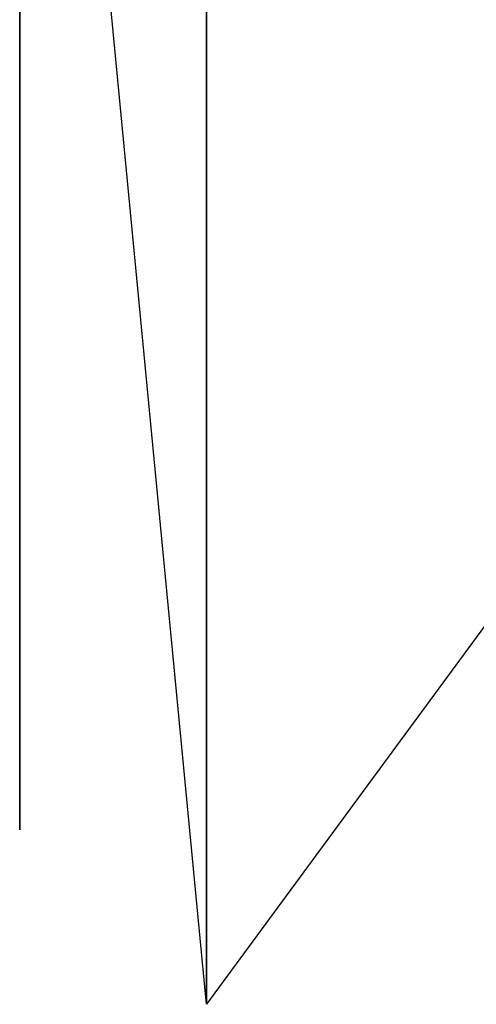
# Model space of a CAD drawing. Header units: inches. Extents: x -271 to 219, y -218 to 218.
# Tile 11 of 256: x -271.01 to -267.43, y -41.07 to -33.36. Entities that reach past the tile are written whole.
import ezdxf

# ---------------------------------------------------------------- set-up
doc = ezdxf.new("R2010")
doc.units = ezdxf.units.IN
doc.header["$MEASUREMENT"] = 0
doc.layers.add('Layer 1', color=7, linetype='Continuous')

# ---------------------------------------------------------------- blocks, each defined once
blk = doc.blocks.new('Planet-A-P')
at = {"color": 9, "true_color": 0xc0c0c0}
mesh = blk.add_polyface(dxfattribs=at)
corners = [(-271.006, -32.8574, 357.7475), (-271.006, -37.2824, 349.3387), (-271.006, -26.4901, 342.1959), (-271.006, -39.6543, 339.9607), (-271.006, -27.475, 335.0876), (-271.006, -23.717, 348.7572), (-271.006, -26.4575, 365), (-271.006, -18.6241, 299.5576), (-271.006, -19.5219, 315.5619), (-271.006, -26.5835, 305.1121), (-271.006, -23.8265, 321.2461), (-271.006, -32.9659, 312.3839), (-271.006, -26.5394, 327.9257), (-271.006, -37.42, 320.938), (-271.006, -39.708, 330.249), (-271.006, -19.2993, 354.4391), (-271.006, -13.5952, 358.7864), (-271.006, -24.8948, 217.4599), (-271.006, -31.7718, 211.8626), (-271.006, -23.398, 212.3303), (-271.006, -25.0755, 142.6445), (-271.006, -16.3423, 143.4089), (-271.006, -23.5801, 147.5998), (-271.006, -29.7755, 153.1932), (-271.006, -31.8826, 148.2716), (-271.006, -29.6075, 206.7503), (-271.006, -17.2677, 138.462), (-271.006, -37.3566, 205.0591), (-271.006, -16.151, 216.5068), (-271.006, -25.8226, 88.5818), (-269.5416, -21.3919, 91.0723), (-269.5416, -41.0749, 98.2773), (-266.006, -36.2634, 97.6933), (-266.006, -24.5677, 93.4512), (-266.006, -12.431, 90.8778), (-271.006, -13.0756, 85.9034), (-269.5416, -29.1213, 218.8284), (-266.006, -26.2265, 222.4699), (-266.006, -33.5536, 216.9346), (-266.006, -18.1266, 133.3269), (-269.5416, -18.6675, 135.198), (-266.006, -26.3704, 137.4329), (-269.5416, -29.1213, 141.1716), (-269.5416, -18.6675, 224.802), (-271.006, -17.1757, 221.5912), (-270.8943, -29.1061, 363.9489), (-270.5098, -31.6861, 362.8287), (-269.5416, -33.0206, 306.6277), (-266.006, -25.2973, 297.7833), (-269.5416, -22.3611, 297.6459)]
mesh.append_faces([[corners[k] for k in face] for face in [(0, 1, 2), (3, 4, 2), (0, 5, 6), (5, 0, 2), (7, 8, 9), (9, 10, 11), (12, 13, 11), (12, 4, 14), (6, 5, 15), (15, 16, 6), (10, 12, 11), (8, 10, 9), (17, 18, 19), (20, 21, 22), (23, 24, 22), (18, 25, 19), (21, 20, 26), (22, 24, 20), (25, 18, 27), (28, 17, 19), (29, 30, 31), (31, 30, 32), (30, 33, 32), (33, 30, 34), (30, 29, 35), (36, 37, 38), (39, 40, 41), (42, 41, 40), (24, 42, 20), (37, 36, 43), (44, 43, 17), (36, 17, 43), (17, 36, 18), (40, 26, 20), (42, 40, 20), (0, 6, 45), (0, 45, 46), (47, 48, 49), (47, 9, 11), (49, 7, 9), (47, 49, 9)]], dxfattribs={"color": 9})

msp = doc.modelspace()

# ---------------------------------------------------------------- block references
at = {"layer": 'Layer 1'}
msp.add_blockref('Planet-A-P', (0, 0), dxfattribs=at)

doc.saveas('drawing.dxf')
